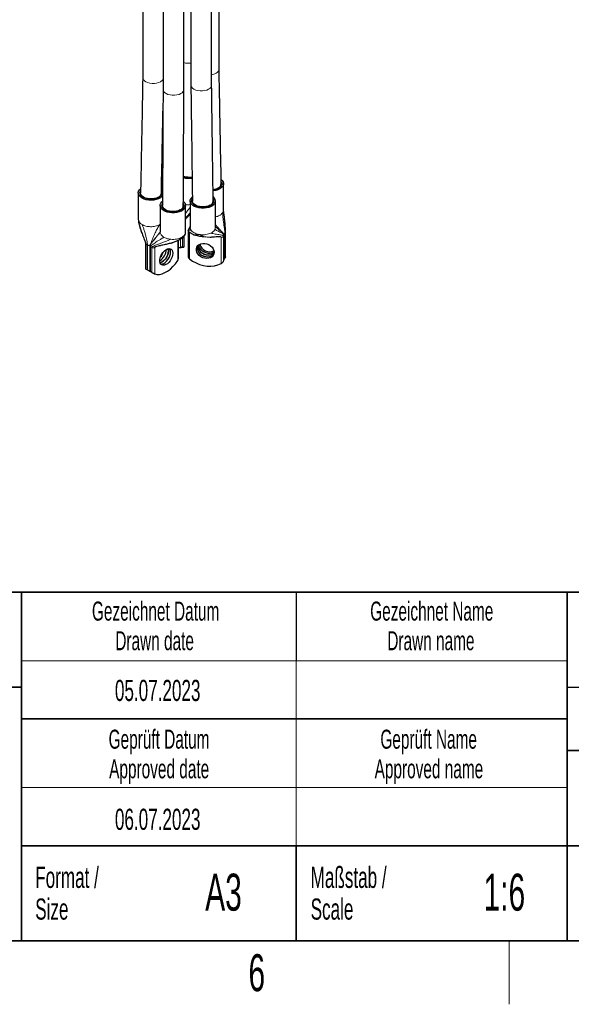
# Model space of a CAD drawing. Header units: millimetres. Extents: x 5 to 418, y 2 to 292.
# Tile 11 of 31: x 266 to 318, y 6 to 99. Entities that reach past the tile are written whole.
import ezdxf

# ---------------------------------------------------------------- set-up
doc = ezdxf.new("R2010")
doc.units = ezdxf.units.MM
doc.layers.add('SLD-0', color=7, linetype='Continuous')
doc.styles.add('SLDTEXTSTYLE0', font='TXT', dxfattribs={"width": 0.605})

msp = doc.modelspace()

# ---------------------------------------------------------------- linework, layer by layer
at = {"color": 7, "linetype": 'Continuous', "lineweight": 25}
for p, q in [((277.805, 110.5445), (277.805, 93.6906)), ((279.7283, 109.4342), (279.7283, 92.5803)), ((281.7016, 92.5803), (281.7016, 108.295)), ((282.3556, 107.9175), (282.3556, 92.9867)), ((284.329, 92.9867), (284.329, 106.7783)), ((285.0329, 94.5034), (285.0329, 106.3719)), ((285.4523, 81.144), (285.4523, 83.6481)), ((277.3856, 82.7715), (277.3856, 80.2675)), ((279.4597, 82.4357), (279.4847, 82.537)), ((282.2931, 82.0124), (282.2931, 79.5084)), ((284.6931, 79.5084), (284.6931, 82.0124)), ((279.4598, 81.5741), (279.4598, 79.0701)), ((281.8598, 79.0701), (281.8598, 81.5741)), ((284.3673, 81.6766), (284.3923, 81.7779)), ((282.1914, 79.4031), (282.1127, 79.2528)), ((281.1746, 76.5417), (281.1746, 78.3029)), ((281.7209, 77.6578), (281.7209, 78.6545)), ((281.855, 79.0562), (281.8538, 79.0699)), ((282.093, 79.1459), (282.093, 76.7821)), ((284.1926, 78.5807), (284.2967, 78.5784)), ((285.5041, 76.4278), (285.5041, 78.7916)), ((285.6524, 76.7475), (285.6524, 79.1113)), ((278.0708, 77.9977), (278.0708, 75.5947)), ((278.4762, 77.7636), (278.4762, 75.3607)), ((280.4808, 78.0163), (280.6242, 78.0647)), ((281.1746, 77.5672), (281.6923, 77.6473)), ((281.5793, 77.6568), (281.3947, 77.6283)), ((281.7144, 77.6531), (281.6923, 77.6473)), ((283.0356, 77.7339), (283.039, 77.7971)), ((285.4481, 76.2981), (285.4975, 76.4046)), ((285.4975, 76.4046), (285.5039, 76.4278)), ((285.6459, 76.7243), (285.5965, 76.6178)), ((285.6459, 76.7243), (285.6523, 76.7475)), ((278.1267, 75.5612), (278.2619, 75.4832)), ((278.6673, 75.2492), (278.5321, 75.3272))]:
    msp.add_line(p, q, dxfattribs=at)
at = {"color": 7, "linetype": 'Continuous', "lineweight": 18}
for p, q in [((285.4114, 80.9647), (285.4494, 81.1442)), ((277.3915, 80.2676), (277.4003, 80.1591)), ((277.4003, 80.1591), (277.4155, 80.1138)), ((282.3467, 79.3037), (282.3728, 79.2601)), ((284.6522, 79.3291), (284.6752, 79.5091)), ((280.3935, 78.3946), (280.472, 78.3859)), ((281.1186, 78.2761), (281.1186, 76.3694)), ((281.3947, 77.6283), (281.3947, 78.4188)), ((281.5793, 78.5244), (281.5793, 77.6568)), ((282.308, 79.028), (282.2347, 79.0393)), ((282.2347, 76.542), (282.2347, 79.0393)), ((284.2483, 78.97), (284.3088, 79.0002)), ((285.214, 78.5785), (284.9423, 78.6205)), ((285.214, 78.5785), (285.214, 76.0811)), ((285.4481, 78.6565), (285.422, 78.6234)), ((285.4975, 78.7631), (285.4481, 78.6565)), ((285.4481, 76.2981), (285.4481, 78.6565)), ((285.501, 78.7938), (285.4975, 78.7631)), ((285.4975, 78.7631), (285.4975, 76.4046)), ((285.6459, 79.0828), (285.5965, 78.9762)), ((285.5965, 76.6178), (285.5965, 78.9762)), ((285.652, 79.119), (285.6459, 79.0828)), ((285.6459, 79.0828), (285.6459, 76.7243)), ((278.1267, 77.9197), (278.0901, 77.9493)), ((278.2619, 77.8417), (278.1267, 77.9197)), ((278.1267, 75.5612), (278.1267, 77.9197)), ((278.2619, 77.8417), (278.2619, 75.4832)), ((278.6673, 77.6076), (278.5321, 77.6856)), ((278.5321, 75.3272), (278.5321, 77.6856)), ((278.7186, 77.5865), (278.6673, 77.6076)), ((278.6673, 77.6076), (278.6673, 75.2492)), ((279.0726, 77.6856), (278.9376, 77.6076)), ((278.9376, 75.1103), (278.9376, 77.6076))]:
    msp.add_line(p, q, dxfattribs=at)
at = {"color": 7, "linetype": 'Continuous', "lineweight": 18, "flags": 128}
for points in [[(279.4893, 93.2879), (279.3166, 93.2083), (279.1175, 93.153), (278.9021, 93.1246), (278.6812, 93.1246), (278.4658, 93.153), (278.2667, 93.2083), (278.094, 93.2879), (277.9562, 93.3876), (277.8603, 93.5025), (277.8112, 93.6269), (277.805, 93.6906)], [(281.4126, 92.1776), (281.2399, 92.098), (281.0408, 92.0427), (280.8254, 92.0143), (280.6045, 92.0143), (280.3891, 92.0427), (280.19, 92.098), (280.0173, 92.1776), (279.8795, 92.2773), (279.7837, 92.3922), (279.7345, 92.5165), (279.7283, 92.5803)], [(284.04, 92.584), (283.8672, 92.5044), (283.6682, 92.4491), (283.4528, 92.4207), (283.2318, 92.4207), (283.0164, 92.4491), (282.8173, 92.5044), (282.6446, 92.584), (282.5069, 92.6837), (282.411, 92.7986), (282.3618, 92.9229), (282.3556, 92.9867)]]:
    msp.add_lwpolyline(points, dxfattribs=at)
at = {"color": 7, "linetype": 'Continuous', "lineweight": 25, "flags": 128}
for points in [[(279.6865, 83.8729), (279.6706, 83.8696), (279.5965, 83.8565)], [(285.2443, 84.0379), (285.3341, 83.9479), (285.4165, 83.8161), (285.4513, 83.6773), (285.4369, 83.5374), (285.3741, 83.402), (285.2653, 83.2767), (285.1151, 83.1666), (284.9295, 83.0762), (284.7162, 83.0092), (284.484, 82.9684), (284.4695, 82.9668)], [(277.737, 82.2817), (277.5836, 82.3903), (277.4712, 82.5146), (277.4044, 82.6493), (277.386, 82.7891), (277.4166, 82.9281), (277.4952, 83.0608), (277.5867, 83.1554)], [(277.8431, 82.3429), (277.7009, 82.4451), (277.6, 82.5625), (277.5452, 82.6897), (277.539, 82.8207), (277.5818, 82.9495), (277.5868, 82.9585)], [(279.5781, 82.9693), (279.6045, 82.9178), (279.6352, 82.788), (279.6168, 82.6573), (279.5501, 82.532), (279.4384, 82.4179), (279.2867, 82.3204), (279.1023, 82.2439), (278.8938, 82.1921), (278.6708, 82.1674), (278.4438, 82.1709), (278.2235, 82.2026), (278.0201, 82.2608), (277.8431, 82.3429)], [(279.6865, 83.7432), (279.6554, 83.7381), (279.5917, 83.7293)], [(279.6877, 83.8343), (279.6165, 83.8217), (279.5926, 83.8182)], [(279.5988, 83.1427), (279.6492, 83.0923), (279.6875, 83.0459)], [(285.2555, 83.827), (285.2615, 83.8155), (285.3002, 83.6864), (285.29, 83.5554), (285.2312, 83.4288), (285.1267, 83.3125), (284.9813, 83.2118), (284.8018, 83.1316), (284.5966, 83.0754), (284.4691, 83.055)], [(285.1265, 83.3123), (285.1428, 83.3607), (285.1515, 83.4136)], [(279.2833, 82.3688), (279.1105, 82.2893), (278.9114, 82.2339), (278.696, 82.2055), (278.4751, 82.2055), (278.2597, 82.2339), (278.0606, 82.2893), (277.8879, 82.3688), (277.7501, 82.4685), (277.6543, 82.5834), (277.6051, 82.7078), (277.5989, 82.7734)], [(277.6864, 82.537), (277.689, 82.5141), (277.7114, 82.4357)], [(279.6791, 82.4862), (279.6197, 82.4201), (279.476, 82.3071), (279.2958, 82.2132), (279.0866, 82.1421), (278.8568, 82.0967), (278.616, 82.079), (278.3739, 82.0897), (278.1404, 82.1282), (277.9252, 82.1931), (277.737, 82.2817)], [(284.6522, 81.8331), (284.566, 81.7021), (284.4358, 81.5838), (284.2671, 81.483), (284.0666, 81.4039), (283.8427, 81.3497), (283.6044, 81.3227), (283.3617, 81.3238), (283.1242, 81.3532), (282.9019, 81.4096), (282.7038, 81.4906), (282.538, 81.593), (282.4113, 81.7126), (282.3289, 81.8445), (282.2942, 81.9832), (282.3085, 82.1231), (282.3714, 82.2585), (282.4802, 82.3838), (282.4862, 82.3893)], [(284.5074, 81.8555), (284.4252, 81.7333), (284.2995, 81.6242), (284.1361, 81.5332), (283.9426, 81.4646), (283.7281, 81.4216), (283.5026, 81.4063), (283.2767, 81.4193), (283.0609, 81.46), (282.8653, 81.5266), (282.699, 81.6159), (282.5699, 81.7237), (282.484, 81.845), (282.4452, 81.9741), (282.4555, 82.1051), (282.5019, 82.2124)], [(284.1908, 81.6097), (284.0181, 81.5301), (283.819, 81.4748), (283.6036, 81.4464), (283.3827, 81.4464), (283.1673, 81.4748), (282.9682, 81.5301), (282.7955, 81.6097), (282.6577, 81.7094), (282.5618, 81.8243), (282.5127, 81.9486), (282.5066, 82.0039)], [(281.6675, 81.9502), (281.7741, 81.8311), (281.8409, 81.6964), (281.8594, 81.5566), (281.8287, 81.4176), (281.7502, 81.2849), (281.627, 81.1641), (281.4642, 81.0601), (281.2685, 80.9772), (281.0479, 80.9186), (280.8114, 80.887), (280.5686, 80.8834), (280.3296, 80.9081), (280.1042, 80.9601), (279.9014, 81.0373), (279.7297, 81.1364), (279.5961, 81.2534), (279.5061, 81.3836), (279.4632, 81.5215), (279.4694, 81.6617), (279.5243, 81.7982), (279.6256, 81.9256), (279.6565, 81.9542)], [(281.6597, 81.7591), (281.7001, 81.656), (281.7063, 81.525), (281.6635, 81.3962), (281.5738, 81.2758), (281.4413, 81.1694), (281.2723, 81.0818), (281.0747, 81.0173), (280.8576, 80.9789), (280.6313, 80.9682), (280.4063, 80.9859), (280.1932, 81.0311), (280.0019, 81.1017), (279.8414, 81.1944), (279.7191, 81.3048), (279.6408, 81.4279), (279.6101, 81.5577), (279.6286, 81.6884), (279.6539, 81.7481)], [(281.3574, 81.1714), (281.1847, 81.0919), (280.9856, 81.0365), (280.7702, 81.0081), (280.5493, 81.0081), (280.3339, 81.0365), (280.1348, 81.0919), (279.9621, 81.1714), (279.8243, 81.2711), (279.7285, 81.386), (279.6793, 81.5104), (279.6731, 81.5712)], [(279.7606, 81.3396), (279.7783, 81.2569), (279.7856, 81.2383)], [(281.5339, 81.2383), (281.5502, 81.2867), (281.5589, 81.3396)], [(282.594, 81.7779), (282.5966, 81.755), (282.619, 81.6766)], [(280.6409, 77.0667), (280.6244, 76.894), (280.5757, 76.7115), (280.4975, 76.5291), (280.394, 76.3566), (280.2708, 76.2033), (280.1345, 76.0775), (279.9924, 75.9859), (279.8523, 75.9335), (279.7217, 75.9232), (279.6075, 75.9554), (279.5161, 76.0285), (279.4522, 76.1385), (279.4194, 76.2794), (279.4194, 76.4437), (279.4522, 76.6225), (279.5161, 76.8062), (279.6075, 76.9849), (279.7217, 77.1489), (279.8523, 77.2894), (279.9924, 77.3988), (280.1345, 77.4713), (280.2708, 77.5029), (280.394, 77.4918), (280.4975, 77.4388), (280.5757, 77.3467), (280.6244, 77.2204), (280.6409, 77.0667)], [(280.2083, 77.4934), (280.2313, 77.3805), (280.2313, 77.2162), (280.1985, 77.0374), (280.1347, 76.8537), (280.0432, 76.675), (279.9291, 76.511), (279.7984, 76.3705), (279.6583, 76.2611), (279.5162, 76.1886), (279.4424, 76.1666)], [(280.2355, 77.3008), (280.219, 77.4544), (280.2083, 77.4934)], [(284.5615, 77.1552), (284.5389, 76.9955), (284.4724, 76.8514), (284.3656, 76.7306), (284.2242, 76.6397), (284.0559, 76.5836), (283.8697, 76.5653), (283.6757, 76.5858), (283.4843, 76.6439), (283.3058, 76.7366), (283.1499, 76.8588), (283.0249, 77.004), (282.9377, 77.1643), (282.8929, 77.3312), (282.8929, 77.4955), (282.9377, 77.6484), (283.0249, 77.7818), (283.1499, 77.8883), (283.3058, 77.9623), (283.4843, 77.9998), (283.6757, 77.9987), (283.8697, 77.9591), (284.0559, 77.8832), (284.2242, 77.775), (284.3656, 77.6404), (284.4724, 77.4866), (284.5389, 77.3219), (284.5615, 77.1552)], [(282.9818, 77.7263), (282.9669, 77.6549), (282.9669, 77.4906), (283.0117, 77.3238), (283.099, 77.1635), (283.2239, 77.0183), (283.3798, 76.8961), (283.5583, 76.8034), (283.7497, 76.7452), (283.9437, 76.7248), (284.1299, 76.7431), (284.2983, 76.7992), (284.4397, 76.8901), (284.5409, 77.0026)], [(282.982, 77.7266), (282.9672, 77.6557), (282.9672, 77.4914), (283.0121, 77.3246), (283.0993, 77.1642), (283.2242, 77.019), (283.3801, 76.8968), (283.5586, 76.8041), (283.75, 76.746), (283.9441, 76.7255), (284.1303, 76.7438), (284.2986, 76.8), (284.44, 76.8908), (284.5411, 77.003)], [(284.5581, 77.092), (284.4472, 77.0008), (284.2913, 76.9268), (284.1128, 76.8893), (283.9214, 76.8904), (283.7274, 76.93), (283.5412, 77.0059), (283.3728, 77.1141), (283.2315, 77.2487), (283.1246, 77.4025), (283.0582, 77.5672), (283.0356, 77.7339)], [(283.039, 77.7971), (283.0413, 77.6509), (283.0861, 77.484), (283.1733, 77.3237), (283.2983, 77.1785), (283.4542, 77.0563), (283.6326, 76.9636), (283.8241, 76.9055), (284.0181, 76.885), (284.2043, 76.9033), (284.3726, 76.9594), (284.514, 77.0503), (284.5581, 77.092)], [(284.5606, 77.1878), (284.5212, 77.1603), (284.3653, 77.0863), (284.1869, 77.0488), (283.9954, 77.0499), (283.8014, 77.0894), (283.6152, 77.1654), (283.4469, 77.2736), (283.3055, 77.4082), (283.1987, 77.562), (283.1322, 77.7267), (283.1105, 77.8608)], [(284.5606, 77.1882), (284.5216, 77.161), (284.3657, 77.087), (284.1872, 77.0495), (283.9958, 77.0506), (283.8017, 77.0902), (283.6155, 77.1661), (283.4472, 77.2743), (283.3058, 77.4089), (283.199, 77.5627), (283.1325, 77.7274), (283.1109, 77.8611)], [(279.5053, 76.0419), (279.5185, 76.0405), (279.6491, 76.0508), (279.7893, 76.1032), (279.9313, 76.1948), (280.0676, 76.3206), (280.1908, 76.4739), (280.2943, 76.6464), (280.3725, 76.8288), (280.4212, 77.0113), (280.4377, 77.184)], [(279.5056, 76.0415), (279.5194, 76.0399), (279.6501, 76.0503), (279.7902, 76.1027), (279.9323, 76.1942), (280.0686, 76.32), (280.1918, 76.4733), (280.2953, 76.6458), (280.3735, 76.8282), (280.4221, 77.0107), (280.4387, 77.1835)], [(282.2347, 76.542), (282.5295, 76.3258), (282.8511, 76.1446), (283.1924, 76.0025), (283.5457, 75.9027), (283.903, 75.8474), (284.2562, 75.8379), (284.5976, 75.8744), (284.9192, 75.9561), (285.214, 76.0811)], [(278.9376, 75.1103), (279.1534, 75.0642), (279.3888, 75.0687), (279.6387, 75.1237), (279.8973, 75.2278), (280.1588, 75.3788), (280.4174, 75.5732), (280.6673, 75.8068), (280.9028, 76.0742), (281.1186, 76.3694)]]:
    msp.add_lwpolyline(points, dxfattribs=at)
at = {"color": 7, "linetype": 'Continuous', "lineweight": 18}
for centre, radius, start, end in [((282.1235, 96.6929), 1.6491, 255.176309, 278.09008), ((284.1173, 95.2459), 1.3055, 279.328797, 298.685126), ((284.5498, 94.545), 0.4849, 293.599171, 355.080688), ((279.2141, 93.8214), 0.6003, 297.290268, 328.934461), ((281.2185, 92.6219), 0.4849, 293.599171, 355.080688), ((283.8458, 93.0283), 0.4849, 293.599171, 355.080688), ((278.8547, 80.7806), 1.1582, 296.92198, 301.49138), ((280.9421, 79.5591), 1.1308, 296.878763, 303.11586), ((283.4794, 80.7559), 1.9395, 259.030829, 263.383093)]:
    msp.add_arc(centre, radius, start, end, dxfattribs=at)
at = {"color": 7, "linetype": 'Continuous', "lineweight": 25}
for centre, radius, start, end in [((282.1775, 85.8596), 1.5855, 250.545958, 280.98521), ((282.1779, 86.1344), 1.9826, 254.641929, 278.751998), ((282.178, 85.9488), 1.7108, 252.15746, 280.263178), ((284.3131, 84.4156), 1.3323, 276.658291, 298.557524), ((284.7578, 83.6875), 0.4822, 293.493274, 356.205725), ((279.0886, 82.8138), 0.4857, 293.630645, 354.74986), ((283.9991, 82.0513), 0.4815, 293.466602, 356.492103), ((284.2077, 82.0114), 0.479, 338.153217, 54.119359), ((284.1753, 82.0129), 0.3675, 334.646728, 30.366721), ((281.164, 81.6149), 0.4838, 293.558558, 355.509944), ((278.7143, 77.4714), 1.3198, 302.081908, 357.923469), ((278.7128, 77.4722), 1.3204, 302.139617, 357.865759), ((279.9381, 77.2136), 0.5005, 356.607306, 35.074023), ((279.9393, 77.2131), 0.5002, 356.599455, 35.156997), ((284.1399, 78.1799), 0.9767, 195.614088, 294.588989), ((279.0178, 77.3079), 1.2177, 290.407661, 359.665491), ((278.3866, 77.6606), 1.4598, 317.891868, 342.113508)]:
    msp.add_arc(centre, radius, start, end, dxfattribs=at)
for points, knots in [([(285.2389, 83.6558), (285.2073, 85.2914), (285.1373, 88.9062), (285.0698, 92.527), (285.0329, 94.5095)], [0, 0, 0, 0, 0.4524825, 1, 1, 1, 1]), ([(277.8049, 93.6919), (277.7739, 92.0457), (277.7055, 88.4074), (277.6366, 84.7669), (277.5989, 82.7736)], [0, 0, 0, 0, 0.4524785, 1, 1, 1, 1]), ([(279.7283, 92.5789), (279.719, 90.6114), (279.7017, 86.9404), (279.6822, 83.2731), (279.6731, 81.5714)], [0, 0, 0, 0, 0.535978, 1, 1, 1, 1]), ([(281.6464, 81.5771), (281.6544, 83.281), (281.6717, 86.951), (281.6912, 90.6172), (281.7016, 92.5814)], [0, 0, 0, 0, 0.46425191, 1, 1, 1, 1]), ([(282.3557, 92.9815), (282.38, 91.3941), (282.436, 87.7396), (282.4811, 84.0762), (282.5066, 82.0041)], [0, 0, 0, 0, 0.4343567, 1, 1, 1, 1]), ([(284.4797, 82.022), (284.4483, 84.0877), (284.3928, 87.7398), (284.3483, 91.4005), (284.3289, 92.9906)], [0, 0, 0, 0, 0.5656399, 1, 1, 1, 1]), ([(279.5723, 82.7695), (279.6033, 84.416), (279.6518, 86.9972), (279.7007, 89.58), (279.7184, 90.5153)], [0, 0, 0, 0, 0.6378412, 1, 1, 1, 1]), ([(285.5325, 80.5082), (285.5159, 80.6343), (285.4928, 80.8095), (285.4593, 81.0268), (285.4544, 81.1084), (285.4523, 81.1444)], [0, 0, 0, 0, 0.5897315, 0.8192908, 1, 1, 1, 1]), ([(277.3857, 80.2796), (277.3927, 80.1858), (277.4075, 79.9872), (277.4806, 79.7021), (277.5647, 79.4143), (277.6516, 79.156), (277.7637, 78.8424), (277.8768, 78.5459), (277.982, 78.2725), (278.036, 78.1258), (278.0606, 78.0496), (278.0683, 78.0184), (278.0705, 78.0048), (278.0708, 77.9998), (278.0709, 77.9973)], [0, 0, 0, 0, 0.11497376, 0.24347371, 0.36757699, 0.49319535, 0.58870478, 0.78995708, 0.89650327, 0.95662383, 0.9814183, 0.99135353, 0.99577159, 1, 1, 1, 1]), ([(281.8598, 80.2906), (281.8778, 80.3111), (281.9567, 80.4003), (282.1044, 80.5477), (282.23, 80.678), (282.2931, 80.7436)], [0, 0, 0, 0, 0.1287772, 0.5617506, 1, 1, 1, 1]), ([(285.6525, 79.1131), (285.6525, 79.1169), (285.6524, 79.125), (285.6518, 79.1477), (285.6482, 79.2304), (285.6376, 79.3978), (285.6157, 79.6909), (285.582, 80.075), (285.5482, 80.3706), (285.5306, 80.5238)], [0, 0, 0, 0, 0.0096804, 0.0206854, 0.0480564, 0.1767575, 0.3642627, 0.670599, 1, 1, 1, 1]), ([(285.6459, 79.0828), (285.6459, 79.09), (285.6457, 79.1064), (285.6447, 79.1377), (285.6424, 79.2), (285.6348, 79.3511), (285.6193, 79.5935), (285.594, 79.9137), (285.5662, 80.2222), (285.5413, 80.4239), (285.5309, 80.5086)], [0, 0, 0, 0, 0.0161389, 0.0365678, 0.0618628, 0.1407471, 0.3408143, 0.5668897, 0.8181823, 1, 1, 1, 1]), ([(282.1127, 79.2528), (282.1077, 79.2414), (282.1009, 79.2262), (282.0948, 79.1881), (282.0931, 79.1641), (282.093, 79.1505), (282.093, 79.1441)], [0, 0, 0, 0, 0.6306294, 0.8434558, 0.9263539, 1, 1, 1, 1]), ([(282.1021, 79.2191), (282.1039, 79.2285), (282.1067, 79.2437), (282.1106, 79.2469), (282.1121, 79.2481)], [0, 0, 0, 0, 0.6255195, 1, 1, 1, 1]), ([(282.1917, 79.4003), (282.198, 79.4103), (282.219, 79.4433), (282.2549, 79.4795), (282.2856, 79.5104), (282.2972, 79.5259), (282.2979, 79.5268)], [0, 0, 0, 0, 0.1667815, 0.5515036, 0.9742671, 1, 1, 1, 1]), ([(282.2764, 79.5934), (282.2666, 79.5696), (282.2494, 79.5278), (282.2438, 79.483), (282.2414, 79.4638)], [0, 0, 0, 0, 0.570602, 1, 1, 1, 1]), ([(282.2707, 79.5765), (282.2682, 79.571), (282.262, 79.5579), (282.2584, 79.5446), (282.2564, 79.5369)], [0, 0, 0, 0, 0.418108, 1, 1, 1, 1]), ([(285.504, 78.7934), (285.5031, 78.804), (285.501, 78.826), (285.4823, 78.871), (285.423, 78.9526), (285.3082, 79.0559), (285.1416, 79.1921), (284.961, 79.333), (284.8067, 79.4568), (284.7076, 79.5491), (284.6978, 79.5541), (284.6931, 79.5565)], [0, 0, 0, 0, 0.0182425, 0.0379232, 0.0839977, 0.2019362, 0.3524303, 0.5202819, 0.6896336, 0.8498923, 1, 1, 1, 1]), ([(279.4598, 79.1015), (279.4589, 79.101), (279.4571, 79.1), (279.4474, 79.0843), (279.4317, 79.0602), (279.4047, 79.0205), (279.3424, 78.9338), (279.2263, 78.783), (279.0045, 78.5096), (278.7649, 78.2239), (278.5701, 77.9688), (278.502, 77.8528), (278.4799, 77.799), (278.4773, 77.7748), (278.4762, 77.7638)], [0, 0, 0, 0, 0.0401208, 0.075477, 0.1063842, 0.1349742, 0.1896121, 0.3024438, 0.4420445, 0.7641127, 0.9065459, 0.9607094, 0.9821962, 1, 1, 1, 1]), ([(281.4533, 78.5505), (281.4019, 78.4905), (281.2891, 78.3593), (281.0505, 78.2254), (280.7565, 78.0993), (280.4103, 77.9923), (280.0209, 77.8963), (279.6375, 77.8164), (279.2998, 77.7479), (279.0774, 77.6946), (278.9711, 77.6515), (278.9459, 77.6282), (278.939, 77.6184), (278.938, 77.611), (278.9376, 77.6076)], [0, 0, 0, 0, 0.07807688, 0.17101537, 0.27825149, 0.41733914, 0.5615249, 0.71867519, 0.85380433, 0.95143461, 0.98466193, 0.99068669, 0.99572059, 1, 1, 1, 1]), ([(281.1606, 78.2962), (281.1896, 78.31), (281.3178, 78.3707), (281.4691, 78.4546), (281.5971, 78.5348), (281.6408, 78.5639), (281.6551, 78.5757), (281.6603, 78.5801)], [0, 0, 0, 0, 0.1625366, 0.7195886, 0.9035381, 0.9644063, 1, 1, 1, 1]), ([(281.6603, 78.5801), (281.685, 78.6082), (281.7406, 78.6714), (281.7981, 78.7776), (281.8334, 78.8767), (281.8486, 78.9449), (281.8576, 79.0075), (281.8589, 79.0402), (281.8596, 79.0563)], [0, 0, 0, 0, 0.2467403, 0.5559506, 0.6890957, 0.8027188, 0.903117, 1, 1, 1, 1]), ([(283.1104, 78.8518), (283.0589, 78.8262), (282.946, 78.7702), (282.8169, 78.7588), (282.6886, 78.7734), (282.5711, 78.821), (282.461, 78.8915), (282.3693, 78.97), (282.2992, 79.0374), (282.2581, 79.0719), (282.2401, 79.0702), (282.236, 79.0567), (282.2349, 79.0496), (282.2347, 79.0426), (282.2347, 79.0393)], [0, 0, 0, 0, 0.0780769, 0.1710154, 0.2782515, 0.4173391, 0.5615249, 0.7186752, 0.8538043, 0.9514346, 0.9846619, 0.9906867, 0.9957206, 1, 1, 1, 1]), ([(282.6112, 78.8066), (282.6277, 78.8015), (282.7164, 78.774), (283.0085, 78.7213), (283.3628, 78.6601), (283.6227, 78.6314), (283.7155, 78.6212)], [0, 0, 0, 0, 0.0630734, 0.3390842, 0.7639548, 1, 1, 1, 1]), ([(285.1531, 78.6208), (285.0987, 78.623), (284.9691, 78.6282), (284.7311, 78.604), (284.5043, 78.5836), (284.3511, 78.5826), (284.3024, 78.5823)], [0, 0, 0, 0, 0.21075928, 0.50246916, 0.84171718, 1, 1, 1, 1]), ([(281.1606, 77.5674), (281.1699, 77.5706), (281.1892, 77.5774), (281.2463, 77.5951), (281.3084, 77.6114), (281.3564, 77.622), (281.384, 77.6265), (281.3947, 77.6283)], [0, 0, 0, 0, 0.2761013, 0.5801303, 0.7597741, 0.906341, 1, 1, 1, 1]), ([(281.5793, 77.6568), (281.5956, 77.6591), (281.6281, 77.6635), (281.6718, 77.6657), (281.7072, 77.6642), (281.7235, 77.6607), (281.72, 77.658), (281.7196, 77.6577)], [0, 0, 0, 0, 0.1801739, 0.3594379, 0.6150223, 0.9528685, 1, 1, 1, 1]), ([(281.1186, 76.3694), (281.1349, 76.3976), (281.1667, 76.4526), (281.1705, 76.5127), (281.1723, 76.542)], [0, 0, 0, 0, 0.512379, 1, 1, 1, 1]), ([(282.0932, 76.7821), (282.0931, 76.7818), (282.0909, 76.7701), (282.1001, 76.7324), (282.1254, 76.6687), (282.1733, 76.5986), (282.2157, 76.5595), (282.2347, 76.542)], [0, 0, 0, 0, 0.0040167, 0.1748722, 0.4184683, 0.7404675, 1, 1, 1, 1]), ([(285.5041, 76.5053), (285.5086, 76.5091), (285.5292, 76.5262), (285.5578, 76.5596), (285.5844, 76.5946), (285.5931, 76.6113), (285.5965, 76.6178)], [0, 0, 0, 0, 0.1082058, 0.4897653, 0.8010703, 1, 1, 1, 1]), ([(278.073, 75.5945), (278.0723, 75.5947), (278.0682, 75.5956), (278.08, 75.5886), (278.1004, 75.5764), (278.1194, 75.5655), (278.1267, 75.5612)], [0, 0, 0, 0, 0.0894931, 0.479059, 0.7968961, 1, 1, 1, 1]), ([(278.2619, 75.4832), (278.2751, 75.4756), (278.3014, 75.4604), (278.3535, 75.4308), (278.415, 75.3969), (278.4546, 75.3779), (278.4762, 75.3676)], [0, 0, 0, 0, 0.1957904, 0.3905922, 0.6683294, 1, 1, 1, 1]), ([(285.214, 76.0811), (285.2389, 76.0957), (285.2911, 76.1264), (285.3603, 76.1862), (285.4096, 76.2396), (285.436, 76.275), (285.4447, 76.2916), (285.4481, 76.2981)], [0, 0, 0, 0, 0.2761013, 0.5801303, 0.7597741, 0.906341, 1, 1, 1, 1]), ([(278.4784, 75.3605), (278.4777, 75.3606), (278.4736, 75.3615), (278.4854, 75.3545), (278.5058, 75.3424), (278.5248, 75.3315), (278.5321, 75.3272)], [0, 0, 0, 0, 0.0894931, 0.479059, 0.7968961, 1, 1, 1, 1]), ([(278.6673, 75.2492), (278.6805, 75.2416), (278.7068, 75.2264), (278.759, 75.1967), (278.8224, 75.162), (278.8871, 75.1296), (278.922, 75.1163), (278.9376, 75.1103)], [0, 0, 0, 0, 0.1470599, 0.2933771, 0.5019879, 0.7777416, 1, 1, 1, 1])]:
    msp.add_open_spline(points, degree=3, knots=knots, dxfattribs=at)
at = {"color": 7, "linetype": 'Continuous', "lineweight": 18}
for points, knots in [([(281.8183, 81.6934), (281.8915, 81.6761), (282.0444, 81.6398), (282.2079, 81.6557), (282.2931, 81.664)], [0, 0, 0, 0, 0.4784045, 1, 1, 1, 1]), ([(281.8598, 80.8214), (281.8727, 80.8412), (281.9538, 80.9649), (282.0971, 81.1696), (282.2323, 81.3496), (282.2931, 81.4306)], [0, 0, 0, 0, 0.094588, 0.5929438, 1, 1, 1, 1]), ([(278.1267, 77.9197), (278.1262, 77.9268), (278.1251, 77.9431), (278.1184, 77.9735), (278.1025, 78.0337), (278.0548, 78.1786), (277.9693, 78.4102), (277.8534, 78.7163), (277.7215, 79.0675), (277.5887, 79.4447), (277.4676, 79.8133), (277.4211, 80.0524), (277.4003, 80.1591)], [0, 0, 0, 0, 0.0098857, 0.0223993, 0.0378935, 0.0862135, 0.2087629, 0.3472435, 0.5011707, 0.6882952, 0.8609587, 1, 1, 1, 1]), ([(281.8598, 80.4105), (281.8635, 80.4152), (281.9394, 80.5072), (282.087, 80.6671), (282.2277, 80.8244), (282.2931, 80.8975)], [0, 0, 0, 0, 0.0274471, 0.5480377, 1, 1, 1, 1]), ([(284.6931, 80.5128), (284.7584, 80.5252), (284.9668, 80.5647), (285.2444, 80.7229), (285.3558, 80.8841), (285.4114, 80.9647)], [0, 0, 0, 0, 0.1857468, 0.5928734, 1, 1, 1, 1]), ([(285.5965, 78.9762), (285.596, 78.9875), (285.5948, 79.0138), (285.587, 79.078), (285.5674, 79.2128), (285.5331, 79.4229), (285.49, 79.6973), (285.445, 80.0097), (285.4087, 80.3427), (285.3841, 80.668), (285.403, 80.873), (285.4114, 80.9647)], [0, 0, 0, 0, 0.0186408, 0.0433637, 0.0948291, 0.2201739, 0.358654, 0.510827, 0.6944258, 0.8632031, 1, 1, 1, 1]), ([(277.737, 79.7776), (277.7737, 79.6976), (277.8554, 79.519), (277.9507, 79.2216), (278.0445, 78.8954), (278.1235, 78.5797), (278.1861, 78.3007), (278.229, 78.085), (278.252, 77.9459), (278.2607, 77.8729), (278.2615, 77.8512), (278.2619, 77.8417)], [0, 0, 0, 0, 0.129781, 0.2893654, 0.4639539, 0.6375363, 0.7765113, 0.8911296, 0.9638489, 0.9841697, 1, 1, 1, 1]), ([(279.3791, 79.7478), (279.3157, 79.6368), (279.1735, 79.3877), (278.9805, 78.9848), (278.8083, 78.6063), (278.6789, 78.2941), (278.5977, 78.0893), (278.5623, 77.9715), (278.5499, 77.9301)], [0, 0, 0, 0, 0.1905968, 0.4276359, 0.6714418, 0.8164586, 0.935469, 1, 1, 1, 1]), ([(282.1121, 79.2481), (282.1166, 79.2548), (282.1276, 79.2713), (282.1514, 79.2696), (282.1854, 79.2645), (282.2321, 79.2547), (282.2863, 79.2457), (282.3461, 79.2557), (282.3728, 79.2601)], [0, 0, 0, 0, 0.1058042, 0.2623044, 0.4362611, 0.647735, 0.8428661, 1, 1, 1, 1]), ([(282.2961, 79.5082), (282.2951, 79.5038), (282.2796, 79.4353), (282.3142, 79.3674), (282.3467, 79.3037)], [0, 0, 0, 0, 0.06312307, 1, 1, 1, 1]), ([(284.6522, 79.3291), (284.6745, 79.3079), (284.7242, 79.2607), (284.8566, 79.191), (285.011, 79.113), (285.1689, 79.0341), (285.3082, 78.9571), (285.412, 78.8881), (285.4712, 78.8311), (285.4943, 78.7899), (285.4966, 78.7712), (285.4975, 78.7631)], [0, 0, 0, 0, 0.129781, 0.2893654, 0.4639539, 0.6375363, 0.7765113, 0.8911296, 0.9638489, 0.9841697, 1, 1, 1, 1]), ([(285.2567, 79.096), (285.2138, 79.1543), (285.114, 79.2896), (284.9333, 79.4981), (284.7884, 79.6628), (284.7045, 79.7525), (284.6931, 79.7646)], [0, 0, 0, 0, 0.2494507, 0.579271, 0.9431814, 1, 1, 1, 1]), ([(278.5321, 77.6856), (278.534, 77.6956), (278.5383, 77.7188), (278.5683, 77.7608), (278.6446, 77.8389), (278.7851, 77.9428), (278.9765, 78.069), (279.1983, 78.2045), (279.43, 78.3421), (279.6506, 78.4714), (279.7616, 78.5466), (279.8112, 78.5802)], [0, 0, 0, 0, 0.0186408, 0.0433637, 0.0948291, 0.2201739, 0.358654, 0.510827, 0.6944258, 0.8632031, 1, 1, 1, 1]), ([(278.6673, 77.6076), (278.6683, 77.6139), (278.6705, 77.6282), (278.6841, 77.6469), (278.7165, 77.6792), (278.8142, 77.7402), (278.9934, 77.8189), (279.2442, 77.9134), (279.541, 78.0171), (279.8643, 78.1311), (280.1824, 78.2461), (280.3827, 78.3427), (280.472, 78.3859)], [0, 0, 0, 0, 0.0098857, 0.0223993, 0.0378935, 0.0862135, 0.2087629, 0.3472435, 0.5011707, 0.6882952, 0.8609587, 1, 1, 1, 1]), ([(279.4662, 79.0695), (279.4641, 79.0625), (279.4367, 78.97), (279.5367, 78.7844), (279.7197, 78.6483), (279.8112, 78.5802)], [0, 0, 0, 0, 0.0396514, 0.5198257, 1, 1, 1, 1]), ([(281.5599, 78.612), (281.6141, 78.6522), (281.7226, 78.7327), (281.8177, 78.8755), (281.8627, 78.9858), (281.856, 79.0463), (281.855, 79.0562)], [0, 0, 0, 0, 0.313017, 0.626034, 0.939051, 1, 1, 1, 1]), ([(281.6522, 78.5846), (281.6528, 78.5807), (281.6546, 78.5708), (281.5958, 78.5964), (281.5599, 78.612)], [0, 0, 0, 0, 0.3898456, 1, 1, 1, 1]), ([(284.3024, 78.5823), (284.2307, 78.5798), (284.0475, 78.5736), (283.7707, 78.6034), (283.4866, 78.6702), (283.3275, 78.7799), (283.2559, 78.8293)], [0, 0, 0, 0, 0.22484984, 0.57450373, 0.80868979, 1, 1, 1, 1]), ([(285.4481, 78.6565), (285.4475, 78.6625), (285.4461, 78.6763), (285.4377, 78.6915), (285.4176, 78.7158), (285.3568, 78.7523), (285.2444, 78.7858), (285.0851, 78.8168), (284.894, 78.8452), (284.6805, 78.876), (284.4655, 78.9086), (284.3153, 78.9511), (284.2483, 78.97)], [0, 0, 0, 0, 0.00988574, 0.02239927, 0.03789354, 0.08621346, 0.20876295, 0.34724353, 0.50117072, 0.68829522, 0.86095872, 1, 1, 1, 1]), ([(285.214, 78.5785), (285.2135, 78.5826), (285.2123, 78.592), (285.2047, 78.6012), (285.1865, 78.6143), (285.1676, 78.618), (285.1531, 78.6208)], [0, 0, 0, 0, 0.114219, 0.256142, 0.4333473, 1, 1, 1, 1]), ([(285.5965, 78.9762), (285.5872, 78.9628), (285.5686, 78.936), (285.5163, 78.9085), (285.4754, 78.9022), (285.4587, 78.8997)], [0, 0, 0, 0, 0.37174308, 0.74348616, 1, 1, 1, 1]), ([(278.0901, 77.9493), (278.0823, 77.96), (278.0709, 77.9753), (278.0725, 77.9918), (278.073, 77.9969)], [0, 0, 0, 0, 0.693227, 1, 1, 1, 1]), ([(278.5321, 77.6856), (278.5172, 77.6969), (278.4872, 77.7196), (278.4713, 77.7496), (278.4762, 77.7637), (278.4762, 77.7638)], [0, 0, 0, 0, 0.4992434, 0.9984867, 1, 1, 1, 1])]:
    msp.add_open_spline(points, degree=3, knots=knots, dxfattribs=at)
for points in [[(277.4155, 80.1138), (277.4485, 80.0512), (277.5145, 79.926), (277.6629, 79.8271), (277.737, 79.7776)], [(277.737, 79.7776), (277.8555, 79.7228), (278.0925, 79.6131), (278.5471, 79.5602), (279.0065, 79.5965), (279.2549, 79.6974), (279.3791, 79.7478)], [(282.3728, 79.2601), (282.4096, 79.2138), (282.4831, 79.1213), (282.6567, 79.0048), (282.8655, 78.9096), (283.0287, 78.8711), (283.1104, 78.8518)], [(284.3088, 79.0002), (284.3861, 79.048), (284.5409, 79.1436), (284.6151, 79.2673), (284.6522, 79.3291)], [(279.8112, 78.5802), (279.8969, 78.5374), (280.0683, 78.4518), (280.2851, 78.4137), (280.3935, 78.3946)], [(280.472, 78.3859), (280.5598, 78.3811), (280.7354, 78.3716), (280.9969, 78.4002), (281.2442, 78.4569), (281.3836, 78.5193), (281.4533, 78.5505)], [(282.2347, 79.0393), (282.216, 79.0433), (282.1788, 79.0512), (282.1345, 79.0747), (282.1029, 79.1043), (282.0966, 79.1269), (282.0935, 79.1382)], [(283.2559, 78.8293), (283.3433, 78.8224), (283.5181, 78.8086), (283.7814, 78.8309), (284.0326, 78.8816), (284.1764, 78.9405), (284.2483, 78.97)], [(285.422, 78.6234), (285.4094, 78.6145), (285.3844, 78.5967), (285.3314, 78.5802), (285.2726, 78.5726), (285.2336, 78.5765), (285.214, 78.5785)], [(278.5321, 77.8417), (278.5124, 77.8326), (278.4729, 77.8145), (278.397, 77.8068), (278.3211, 77.8145), (278.2816, 77.8326), (278.2619, 77.8417)], [(278.9376, 77.6076), (278.9223, 77.6003), (278.8919, 77.5856), (278.8344, 77.5753), (278.7742, 77.5742), (278.7371, 77.5824), (278.7186, 77.5865)]]:
    msp.add_open_spline(points, degree=3, dxfattribs=at)
at = {"layer": 'SLD-0', "lineweight": 35}
for p, q in [((225.6167, 45), (266.3305, 45)), ((266.3305, 12), (266.3305, 45)), ((266.3305, 45), (266.3305, 12)), ((318, 45), (266.3305, 45)), ((318, 45), (318, 12)), ((318, 45), (318, 40.1053)), ((318, 45), (408, 45)), ((318, 45), (318, 12)), ((225.6167, 36), (266.3305, 36)), ((266.3305, 33), (318, 33)), ((408, 30), (318, 30)), ((266.3305, 21), (318, 21)), ((292.3305, 21), (292.3305, 12)), ((318, 21), (390, 21)), ((26, 12), (408, 12)), ((225.6167, 12), (266.3305, 12)), ((266.3305, 12), (318, 12)), ((408, 12), (318, 12))]:
    msp.add_line(p, q, dxfattribs=at)
at = {"layer": 'SLD-0'}
for p, q in [((292.3305, 45), (292.3305, 38.5)), ((318, 36), (408, 36))]:
    msp.add_line(p, q, dxfattribs=at)
at = {"layer": 'SLD-0', "lineweight": 18}
for p, q in [((266.3305, 38.5), (318, 38.5)), ((292.3305, 38.5), (292.3305, 33)), ((292.3305, 33), (292.3305, 26.5)), ((266.3305, 26.5), (318, 26.5)), ((292.3305, 26.5), (292.3305, 21)), ((312.5, 6), (312.5, 12))]:
    msp.add_line(p, q, dxfattribs=at)

# ---------------------------------------------------------------- texts
at = {"layer": 'SLD-0', "style": 'SLDTEXTSTYLE0'}
for s, insert, char_height, attachment_point in [('Gezeichnet Datum', (279.0254, 44.1039), 1.8, 2), ('Gezeichnet Name', (305.1708, 44.1039), 1.8, 2), ('Drawn date', (278.9303, 41.3039), 1.8, 2), ('Drawn name', (305.0871, 41.3039), 1.8, 2), ('05.07.2023', (279.2203, 36.699), 2, 2), ('Geprüft Datum', (279.3494, 31.9851), 1.8, 2), ('Geprüft Name', (304.8762, 31.9851), 1.8, 2), ('Approved date', (279.362, 29.1851), 1.8, 2), ('Approved name', (304.9003, 29.1851), 1.8, 2), ('06.07.2023', (279.2203, 24.5049), 2, 2), ('Format /', (267.6251, 19.0116), 2, 1), ('Maßstab /', (293.7029, 19.0116), 2, 1), ('A3', (285.4515, 18.3609), 3.5, 2), ('1:6', (312.047, 18.3609), 3.5, 2), ('Size', (267.6251, 16.0116), 2, 1), ('Scale', (293.7029, 16.0116), 2, 1), ('6', (288.6027, 10.743), 3.5, 2)]:
    msp.add_mtext(s, dxfattribs=dict(at, insert=insert, char_height=char_height, attachment_point=attachment_point))

doc.saveas('drawing.dxf')
